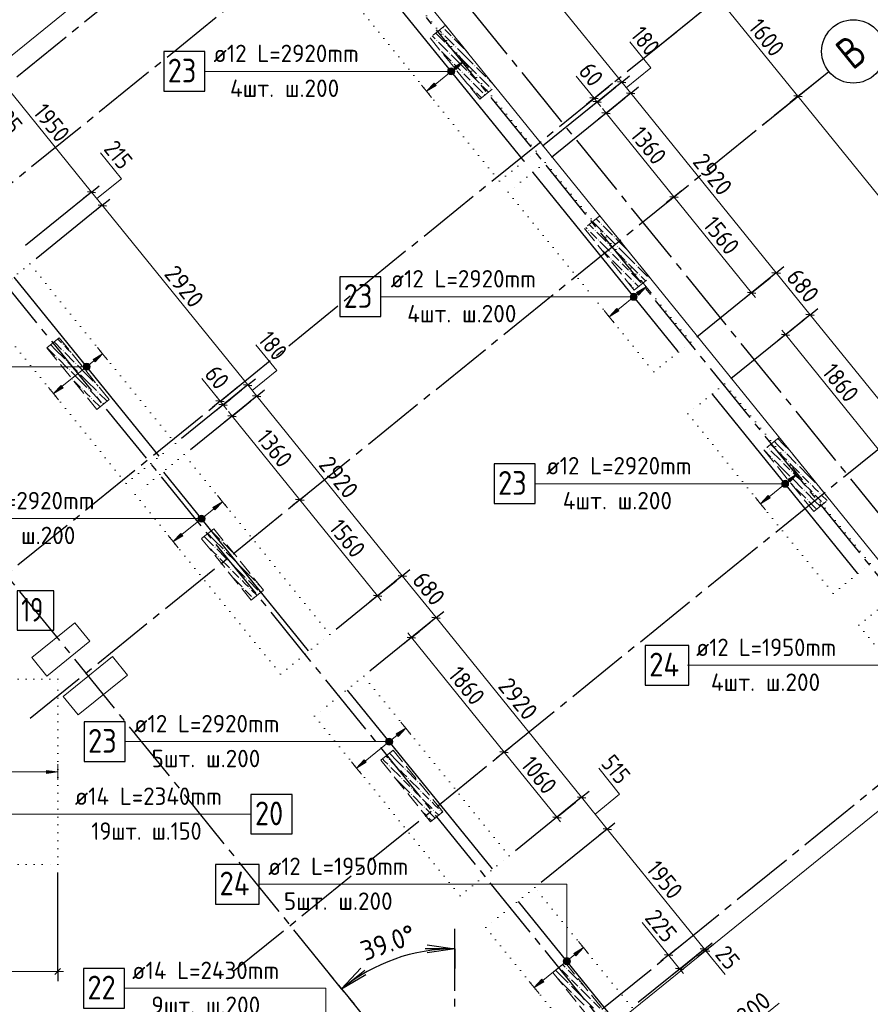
# Model space of a CAD drawing. Header units: millimetres. Extents: x 0 to 42000, y -76 to 29700.
# Tile 14 of 16: x 24779 to 35522, y 11048 to 23482. Entities that reach past the tile are written whole.
import ezdxf

# ---------------------------------------------------------------- set-up
doc = ezdxf.new("R2010")
doc.units = ezdxf.units.MM
for name, pattern in [('______2', [270, 200, -70]), ('______5', [1100, 800, -100, 100, -100]), ('______9', [100, 0, -100])]:
    doc.linetypes.add(name, pattern=pattern)
for name, color, linetype, lineweight in [('Standard', 7, 'Continuous', 25), ('ЖБ Перекрытие верхний уровень', 7, 'Continuous', 18), ('Позиционная метка номер позиции', 7, 'Continuous', 13), ('Размерная линия_ общее', 7, 'Continuous', 13)]:
    doc.layers.add(name, color=color, linetype=linetype, lineweight=lineweight)
doc.layers.add('ЖБ Пилон', color=7, linetype='______2', lineweight=13, true_color=0xa0a0a0)
doc.layers.add('Оси', color=7, linetype='______5', lineweight=13, true_color=0x656565)
doc.styles.add('ISOCPEUR', font='txt')

msp = doc.modelspace()

# ---------------------------------------------------------------- hatches: boundary and pattern name
at = {"linetype": 'Continuous', "lineweight": 13, "transparency": 33554687}
for points in [[(30288, 22851), (30384, 22955), (30263, 22882)], [(32593, 20005), (32689, 20109), (32568, 20036)], [(25730, 19160), (25826, 19263), (25705, 19191)], [(34505, 17644), (34601, 17748), (34480, 17675)], [(27243, 17292), (27339, 17395), (27218, 17323)], [(29559, 14431), (29655, 14535), (29534, 14462)], [(25119, 13962), (25259, 13982), (25119, 14002)], [(31803, 11660), (31899, 11764), (31778, 11691)]]:
    msp.add_hatch(color=7, dxfattribs=at).paths.add_polyline_path(points)
for points in [[(30039, 22650), (29918, 22577), (30014, 22681)], [(32344, 19804), (32223, 19731), (32319, 19835)], [(25326, 18833), (25204, 18760), (25301, 18864)], [(34256, 17443), (34135, 17370), (34231, 17474)], [(26839, 16964), (26717, 16892), (26813, 16995)], [(29155, 14104), (29034, 14031), (29130, 14135)], [(31399, 11333), (31277, 11260), (31374, 11364)]]:
    msp.add_hatch(color=7, dxfattribs=at).paths.add_polyline_path(points, flags=16)
at = {"layer": 'ЖБ Пилон', "linetype": 'Continuous', "lineweight": 18, "transparency": 33554687}
for points in [[(30120, 23379), (30127, 23386), (30133, 23379), (30127, 23373)], [(30120, 23299), (30127, 23306), (30133, 23299), (30127, 23293)], [(30240, 23259), (30247, 23266), (30253, 23259), (30247, 23253)], [(30040, 23219), (30047, 23226), (30053, 23219), (30047, 23213)], [(30160, 23179), (30167, 23186), (30173, 23179), (30167, 23173)], [(30280, 23139), (30287, 23146), (30293, 23139), (30287, 23133)], [(30084, 23103), (30087, 23106), (30093, 23099), (30090, 23095)], [(30200, 23059), (30207, 23066), (30213, 23059), (30207, 23053)], [(30320, 23019), (30327, 23026), (30333, 23019), (30327, 23013)], [(30400, 23099), (30405, 23104), (30411, 23096), (30407, 23093)], [(30240, 22939), (30247, 22946), (30253, 22939), (30247, 22933)], [(30520, 22899), (30527, 22906), (30533, 22899), (30527, 22893)], [(30360, 22819), (30367, 22826), (30373, 22819), (30367, 22813)], [(30440, 22819), (30447, 22826), (30453, 22819), (30447, 22813)], [(30560, 22779), (30567, 22786), (30573, 22779), (30567, 22773)], [(30406, 22705), (30407, 22706), (30413, 22699), (30412, 22698)], [(30480, 22699), (30487, 22706), (30493, 22699), (30487, 22693)], [(30600, 22659), (30607, 22666), (30613, 22659), (30607, 22653)], [(30680, 22739), (30687, 22746), (30693, 22739), (30687, 22733)], [(30520, 22579), (30527, 22586), (30533, 22579), (30527, 22573)], [(30640, 22539), (30647, 22546), (30653, 22539), (30647, 22533)], [(30720, 22619), (30727, 22626), (30733, 22619), (30727, 22613)], [(32120, 20979), (32123, 20982), (32129, 20975), (32127, 20973)], [(32120, 20899), (32127, 20906), (32133, 20899), (32127, 20893)], [(31960, 20819), (31967, 20826), (31973, 20819), (31967, 20813)], [(32040, 20819), (32047, 20826), (32053, 20819), (32047, 20813)], [(32160, 20779), (32167, 20786), (32173, 20779), (32167, 20773)], [(32080, 20699), (32087, 20706), (32093, 20699), (32087, 20693)], [(32200, 20659), (32207, 20666), (32213, 20659), (32207, 20653)], [(32280, 20739), (32287, 20746), (32293, 20739), (32287, 20733)], [(32124, 20583), (32127, 20586), (32133, 20579), (32130, 20576)], [(32240, 20539), (32247, 20546), (32253, 20539), (32247, 20533)], [(32320, 20619), (32327, 20626), (32333, 20619), (32327, 20613)], [(32240, 20459), (32247, 20466), (32253, 20459), (32247, 20453)], [(32360, 20419), (32367, 20426), (32373, 20419), (32367, 20413)], [(32440, 20419), (32447, 20426), (32453, 20419), (32447, 20413)], [(32400, 20299), (32407, 20306), (32413, 20299), (32407, 20293)], [(32480, 20299), (32487, 20306), (32493, 20299), (32487, 20293)], [(32560, 20379), (32567, 20386), (32573, 20379), (32567, 20373)], [(32520, 20179), (32527, 20186), (32533, 20179), (32527, 20173)], [(32600, 20259), (32607, 20266), (32613, 20259), (32607, 20253)], [(32720, 20219), (32727, 20226), (32731, 20222), (32724, 20216)], [(32520, 20099), (32527, 20106), (32533, 20099), (32527, 20093)], [(25320, 19379), (25327, 19386), (25333, 19379), (25327, 19373)], [(25320, 19299), (25327, 19306), (25333, 19299), (25327, 19293)], [(25240, 19219), (25247, 19226), (25253, 19219), (25247, 19213)], [(25360, 19179), (25367, 19186), (25373, 19179), (25367, 19173)], [(25440, 19259), (25442, 19261), (25448, 19254), (25447, 19253)], [(25400, 19059), (25407, 19066), (25413, 19059), (25407, 19053)], [(25480, 19139), (25487, 19146), (25493, 19139), (25487, 19133)], [(25520, 19019), (25527, 19026), (25533, 19019), (25527, 19013)], [(25443, 18942), (25447, 18946), (25453, 18939), (25449, 18935)], [(25720, 18899), (25727, 18906), (25733, 18899), (25727, 18893)], [(25560, 18819), (25567, 18826), (25573, 18819), (25567, 18813)], [(25640, 18819), (25647, 18826), (25653, 18819), (25647, 18813)], [(25760, 18779), (25767, 18786), (25773, 18779), (25767, 18773)], [(25680, 18699), (25687, 18706), (25693, 18699), (25687, 18693)], [(25800, 18659), (25807, 18666), (25813, 18659), (25807, 18653)], [(34240, 18059), (34247, 18066), (34253, 18059), (34247, 18053)], [(34280, 17939), (34287, 17946), (34293, 17939), (34287, 17933)], [(34360, 18019), (34367, 18026), (34373, 18019), (34367, 18013)], [(34400, 17899), (34407, 17906), (34413, 17899), (34407, 17893)], [(34440, 18019), (34447, 18026), (34453, 18019), (34447, 18013)], [(34480, 17899), (34487, 17906), (34493, 17899), (34487, 17893)], [(34520, 17779), (34527, 17786), (34533, 17779), (34527, 17773)], [(34600, 17859), (34607, 17866), (34613, 17859), (34607, 17853)], [(34520, 17699), (34527, 17706), (34533, 17699), (34527, 17693)], [(34640, 17739), (34647, 17746), (34653, 17739), (34647, 17733)], [(34640, 17659), (34647, 17666), (34653, 17659), (34647, 17653)], [(34560, 17579), (34567, 17586), (34573, 17579), (34567, 17573)], [(34680, 17539), (34687, 17546), (34693, 17539), (34687, 17533)], [(34760, 17619), (34767, 17626), (34773, 17619), (34767, 17613)], [(34840, 17619), (34844, 17623), (34850, 17615), (34847, 17613)], [(34720, 17419), (34727, 17426), (34733, 17419), (34727, 17413)], [(34800, 17499), (34807, 17506), (34813, 17499), (34807, 17493)], [(34880, 17499), (34887, 17506), (34893, 17499), (34887, 17493)], [(34920, 17379), (34927, 17386), (34933, 17379), (34927, 17373)], [(27161, 16820), (27167, 16826), (27173, 16819), (27167, 16813)], [(27240, 16819), (27247, 16826), (27253, 16819), (27247, 16813)], [(27320, 16899), (27327, 16906), (27333, 16899), (27327, 16893)], [(27360, 16779), (27367, 16786), (27373, 16779), (27367, 16773)], [(27280, 16699), (27287, 16706), (27293, 16699), (27287, 16693)], [(27400, 16659), (27407, 16666), (27413, 16659), (27407, 16653)], [(27480, 16739), (27483, 16741), (27488, 16734), (27487, 16733)], [(27440, 16539), (27447, 16546), (27453, 16539), (27447, 16533)], [(27520, 16619), (27527, 16626), (27533, 16619), (27527, 16613)], [(27560, 16419), (27567, 16426), (27573, 16419), (27567, 16413)], [(27640, 16419), (27647, 16426), (27653, 16419), (27647, 16413)], [(27600, 16299), (27607, 16306), (27613, 16299), (27607, 16293)], [(27680, 16299), (27687, 16306), (27693, 16299), (27687, 16293)], [(27760, 16379), (27767, 16386), (27773, 16379), (27767, 16373)], [(27720, 16179), (27727, 16186), (27733, 16179), (27727, 16173)], [(27800, 16259), (27807, 16266), (27813, 16259), (27807, 16253)], [(29520, 14219), (29523, 14222), (29529, 14215), (29527, 14213)], [(29440, 14139), (29447, 14146), (29453, 14139), (29447, 14133)], [(29440, 14059), (29447, 14066), (29453, 14059), (29447, 14053)], [(29560, 14019), (29567, 14026), (29573, 14019), (29567, 14013)], [(29640, 14019), (29647, 14026), (29653, 14019), (29647, 14013)], [(29600, 13899), (29607, 13906), (29613, 13899), (29607, 13893)], [(29680, 13899), (29687, 13906), (29693, 13899), (29687, 13893)], [(29800, 13859), (29807, 13866), (29813, 13859), (29807, 13853)], [(29720, 13779), (29727, 13786), (29733, 13779), (29727, 13773)], [(29720, 13699), (29727, 13706), (29733, 13699), (29727, 13693)], [(29840, 13739), (29847, 13746), (29853, 13739), (29847, 13733)], [(29840, 13659), (29847, 13666), (29853, 13659), (29847, 13653)], [(29960, 13619), (29967, 13626), (29973, 13619), (29967, 13613)], [(29880, 13539), (29887, 13546), (29893, 13539), (29887, 13533)], [(30000, 13499), (30007, 13506), (30013, 13499), (30007, 13493)], [(30080, 13499), (30087, 13506), (30093, 13499), (30087, 13493)], [(29920, 13419), (29927, 13426), (29933, 13419), (29927, 13413)], [(31600, 11499), (31607, 11506), (31613, 11499), (31607, 11493)], [(31680, 11499), (31687, 11506), (31693, 11499), (31687, 11493)], [(31720, 11379), (31727, 11386), (31733, 11379), (31727, 11373)], [(31840, 11339), (31847, 11346), (31853, 11339), (31847, 11333)], [(31720, 11299), (31727, 11306), (31733, 11299), (31727, 11293)], [(31840, 11259), (31847, 11266), (31853, 11259), (31847, 11253)], [(31760, 11179), (31767, 11186), (31773, 11179), (31767, 11173)], [(31880, 11139), (31887, 11146), (31893, 11139), (31887, 11133)], [(32000, 11099), (32007, 11106), (32013, 11099), (32007, 11093)]]:
    msp.add_hatch(color=7, dxfattribs=at).paths.add_polyline_path(points, flags=16)
at = {"layer": 'Позиционная метка номер позиции', "linetype": 'Continuous', "lineweight": 13, "transparency": 33554687}
for points in [[(30190, 22806), (30190, 22851), (30184, 22829)], [(30206, 22790), (30206, 22868), (30190, 22851)], [(30206, 22790), (30190, 22851), (30190, 22806)], [(30229, 22784), (30229, 22874), (30206, 22868)], [(30229, 22784), (30206, 22868), (30206, 22790)], [(30251, 22790), (30251, 22868), (30229, 22874)], [(30251, 22790), (30229, 22874), (30229, 22784)], [(30267, 22806), (30267, 22851), (30251, 22868)], [(30267, 22806), (30251, 22868), (30251, 22790)], [(30267, 22851), (30267, 22806), (30274, 22829)], [(32511, 19944), (32511, 20022), (32495, 20005)], [(32533, 19938), (32533, 20028), (32511, 20022)], [(32533, 19938), (32511, 20022), (32511, 19944)], [(32556, 19944), (32556, 20022), (32533, 20028)], [(32556, 19944), (32533, 20028), (32533, 19938)], [(32572, 19960), (32572, 20005), (32556, 20022)], [(32572, 19960), (32556, 20022), (32556, 19944)], [(32495, 19960), (32495, 20005), (32488, 19983)], [(32511, 19944), (32495, 20005), (32495, 19960)], [(32572, 20005), (32572, 19960), (32578, 19983)], [(25585, 19077), (25585, 19122), (25579, 19100)], [(25602, 19061), (25602, 19139), (25585, 19122)], [(25602, 19061), (25585, 19122), (25585, 19077)], [(25624, 19055), (25624, 19145), (25602, 19139)], [(25624, 19055), (25602, 19139), (25602, 19061)], [(25647, 19061), (25647, 19139), (25624, 19145)], [(25647, 19061), (25624, 19145), (25624, 19055)], [(25663, 19077), (25663, 19122), (25647, 19139)], [(25663, 19077), (25647, 19139), (25647, 19061)], [(25663, 19122), (25663, 19077), (25669, 19100)], [(34423, 17583), (34423, 17661), (34407, 17645)], [(34445, 17577), (34445, 17667), (34423, 17661)], [(34445, 17577), (34423, 17661), (34423, 17583)], [(34468, 17583), (34468, 17661), (34445, 17667)], [(34468, 17583), (34445, 17667), (34445, 17577)], [(34484, 17600), (34484, 17645), (34468, 17661)], [(34484, 17600), (34468, 17661), (34468, 17583)], [(34407, 17600), (34407, 17645), (34400, 17622)], [(34423, 17583), (34407, 17645), (34407, 17600)], [(34484, 17645), (34484, 17600), (34490, 17622)], [(27036, 17159), (27036, 17204), (27030, 17181)], [(27052, 17143), (27052, 17220), (27036, 17204)], [(27052, 17143), (27036, 17204), (27036, 17159)], [(27075, 17136), (27075, 17226), (27052, 17220)], [(27075, 17136), (27052, 17220), (27052, 17143)], [(27097, 17143), (27097, 17220), (27075, 17226)], [(27097, 17143), (27075, 17226), (27075, 17136)], [(27113, 17159), (27113, 17204), (27097, 17220)], [(27113, 17159), (27097, 17220), (27097, 17143)], [(27113, 17204), (27113, 17159), (27120, 17181)], [(29407, 14342), (29407, 14387), (29400, 14365)], [(29423, 14326), (29423, 14404), (29407, 14387)], [(29423, 14326), (29407, 14387), (29407, 14342)], [(29445, 14320), (29445, 14410), (29423, 14404)], [(29445, 14320), (29423, 14404), (29423, 14326)], [(29468, 14326), (29468, 14404), (29445, 14410)], [(29468, 14326), (29445, 14410), (29445, 14320)], [(29484, 14342), (29484, 14387), (29468, 14404)], [(29484, 14342), (29468, 14404), (29468, 14326)], [(29484, 14387), (29484, 14342), (29490, 14365)], [(31644, 11594), (31734, 11594), (31728, 11616)], [(31644, 11594), (31728, 11616), (31651, 11616)], [(31651, 11571), (31734, 11594), (31644, 11594)], [(31651, 11616), (31728, 11616), (31712, 11633)], [(31651, 11616), (31712, 11633), (31667, 11633)], [(31651, 11571), (31728, 11571), (31734, 11594)], [(31667, 11555), (31728, 11571), (31651, 11571)], [(31667, 11633), (31712, 11633), (31689, 11639)], [(31667, 11555), (31712, 11555), (31728, 11571)], [(31712, 11555), (31667, 11555), (31689, 11549)]]:
    msp.add_hatch(color=7, dxfattribs=at).paths.add_polyline_path(points)

# ---------------------------------------------------------------- linework, layer by layer
at = {"color": 7, "linetype": 'Continuous', "lineweight": 25, "transparency": 33554687}
for p, q in [((31144, 21699), (29314, 23959)), ((33095, 19290), (31265, 21550)), ((26539, 17970), (24709, 20230)), ((35361, 16492), (33530, 18752)), ((28428, 15510), (26598, 17770)), ((30748, 12757), (28918, 15017)), ((32299, 10841), (31080, 12347))]:
    msp.add_line(p, q, dxfattribs=at)
at = {"color": 251, "linetype": 'Continuous', "lineweight": 13, "true_color": 0x494949, "transparency": 33554687}
for p, q in [((30384, 22955), (30321, 23033)), ((30384, 22955), (30263, 22882)), ((30263, 22882), (30288, 22851)), ((30288, 22851), (30384, 22955)), ((30384, 22955), (30447, 22877)), ((30384, 22955), (30384, 22955)), ((30027, 22665), (30275, 22867)), ((29918, 22577), (29855, 22655)), ((29918, 22577), (30014, 22681)), ((30039, 22650), (29918, 22577)), ((30014, 22681), (30039, 22650)), ((29918, 22577), (29981, 22499)), ((29918, 22577), (29918, 22577)), ((32689, 20109), (32626, 20187)), ((32332, 19819), (32580, 20021)), ((32689, 20109), (32568, 20036)), ((32568, 20036), (32593, 20005)), ((32593, 20005), (32689, 20109)), ((32689, 20109), (32752, 20031)), ((32689, 20109), (32689, 20109)), ((32223, 19731), (32160, 19809)), ((32223, 19731), (32319, 19835)), ((32344, 19804), (32223, 19731)), ((32319, 19835), (32344, 19804)), ((32223, 19731), (32286, 19654)), ((32223, 19731), (32223, 19731)), ((25826, 19263), (25763, 19341)), ((25313, 18848), (25717, 19175)), ((25826, 19263), (25705, 19191)), ((25705, 19191), (25730, 19160)), ((25730, 19160), (25826, 19263)), ((25826, 19263), (25889, 19186)), ((25826, 19263), (25826, 19263)), ((25204, 18760), (25141, 18838)), ((25204, 18760), (25301, 18864)), ((25326, 18833), (25204, 18760)), ((25301, 18864), (25326, 18833)), ((25204, 18760), (25267, 18682)), ((25204, 18760), (25204, 18760)), ((34601, 17748), (34538, 17826)), ((34243, 17458), (34492, 17660)), ((34601, 17748), (34480, 17675)), ((34480, 17675), (34505, 17644)), ((34505, 17644), (34601, 17748)), ((34601, 17748), (34664, 17670)), ((34601, 17748), (34601, 17748)), ((27339, 17395), (27276, 17473)), ((34135, 17370), (34072, 17448)), ((34135, 17370), (34231, 17474)), ((34256, 17443), (34135, 17370)), ((34231, 17474), (34256, 17443)), ((26826, 16980), (27230, 17307)), ((27339, 17395), (27218, 17323)), ((27218, 17323), (27243, 17292)), ((27243, 17292), (27339, 17395)), ((27339, 17395), (27402, 17317)), ((27339, 17395), (27339, 17395)), ((34135, 17370), (34198, 17293)), ((34135, 17370), (34135, 17370)), ((26717, 16892), (26654, 16969)), ((26717, 16892), (26813, 16995)), ((26839, 16964), (26717, 16892)), ((26813, 16995), (26839, 16964)), ((26717, 16892), (26780, 16814)), ((26717, 16892), (26717, 16892)), ((29655, 14535), (29592, 14613)), ((29142, 14120), (29546, 14447)), ((29655, 14535), (29534, 14462)), ((29534, 14462), (29559, 14431)), ((29559, 14431), (29655, 14535)), ((29655, 14535), (29718, 14457)), ((29655, 14535), (29655, 14535)), ((25259, 13982), (25259, 14082)), ((29034, 14031), (28971, 14109)), ((29034, 14031), (29130, 14135)), ((29155, 14104), (29034, 14031)), ((29130, 14135), (29155, 14104)), ((22699, 13982), (25119, 13982)), ((25259, 13982), (25119, 14002)), ((25119, 14002), (25119, 13962)), ((25119, 13962), (25259, 13982)), ((25259, 13982), (25259, 13882)), ((25259, 13982), (25259, 13982)), ((29034, 14031), (29096, 13954)), ((29034, 14031), (29034, 14031)), ((31899, 11764), (31836, 11842)), ((31899, 11764), (31778, 11691)), ((31778, 11691), (31803, 11660)), ((31803, 11660), (31899, 11764)), ((31899, 11764), (31962, 11686)), ((31899, 11764), (31899, 11764)), ((31386, 11349), (31790, 11676)), ((31277, 11260), (31215, 11338)), ((31277, 11260), (31374, 11364)), ((31399, 11333), (31277, 11260)), ((31374, 11364), (31399, 11333)), ((31277, 11260), (31340, 11183)), ((31277, 11260), (31277, 11260))]:
    msp.add_line(p, q, dxfattribs=at)
at = {"color": 7, "linetype": 'Continuous', "lineweight": 25, "transparency": 33554687}
for points in [[(26598, 22579), (27118, 22579), (27118, 23079), (26598, 23079), (26598, 22579)], [(28821, 19733), (29341, 19733), (29341, 20233), (28821, 20233), (28821, 19733)], [(30770, 17372), (31290, 17372), (31290, 17872), (30770, 17872), (30770, 17372)], [(24748, 15771), (25208, 15771), (25208, 16271), (24748, 16271), (24748, 15771)], [(32679, 15079), (33229, 15079), (33229, 15579), (32679, 15579), (32679, 15079)], [(25592, 14115), (26112, 14115), (26112, 14615), (25592, 14615), (25592, 14115)], [(27700, 13199), (28220, 13199), (28220, 13699), (27700, 13699), (27700, 13199)], [(27252, 12314), (27802, 12314), (27802, 12814), (27252, 12814), (27252, 12314)], [(25584, 11000), (26104, 11000), (26104, 11500), (25584, 11500), (25584, 11000)]]:
    msp.add_lwpolyline(points, dxfattribs=at)
at = {"layer": 'Standard', "color": 7, "linetype": 'Continuous', "lineweight": 18, "transparency": 33554687}
for p, q in [((19370, 18732), (28173, 25860)), ((28173, 25860), (37172, 14747)), ((25476, 15866), (24932, 15426)), ((25665, 15633), (25476, 15866)), ((25121, 15192), (25665, 15633)), ((24932, 15426), (25121, 15192)), ((25950, 15439), (25329, 14936)), ((26139, 15206), (25950, 15439)), ((25517, 14703), (26139, 15206)), ((25329, 14936), (25517, 14703)), ((37172, 14747), (30362, 9232))]:
    msp.add_line(p, q, dxfattribs=at)
at = {"layer": 'Standard', "color": 7, "linetype": '______9', "lineweight": 13, "transparency": 33554687}
for p, q in [((31303, 21820), (29465, 24089)), ((28999, 23712), (30837, 21443)), ((30837, 21443), (31303, 21820)), ((31417, 21680), (30950, 21303)), ((33254, 19411), (31417, 21680)), ((30950, 21303), (32788, 19033)), ((24907, 20398), (24286, 19895)), ((26745, 18129), (24907, 20398)), ((24286, 19895), (26123, 17625)), ((32788, 19033), (33254, 19411)), ((33682, 18883), (33216, 18505)), ((35520, 16613), (33682, 18883)), ((33216, 18505), (35053, 16236)), ((26123, 17625), (26745, 18129)), ((26858, 17989), (26236, 17486)), ((28696, 15720), (26858, 17989)), ((26236, 17486), (28074, 15216)), ((35053, 16236), (35520, 16613)), ((35844, 16213), (35377, 15835)), ((35377, 15835), (36605, 14320)), ((28074, 15216), (28696, 15720)), ((29124, 15191), (28502, 14688)), ((30961, 12922), (29124, 15191)), ((25259, 15152), (22559, 15152)), ((25259, 12812), (25259, 15152)), ((28502, 14688), (30340, 12419)), ((22559, 12812), (25259, 12812)), ((30340, 12419), (30961, 12922)), ((31286, 12522), (30664, 12018)), ((32513, 11006), (31286, 12522)), ((30664, 12018), (31891, 10503))]:
    msp.add_line(p, q, dxfattribs=at)
at = {"layer": 'ЖБ Перекрытие верхний уровень', "color": 7, "linetype": 'Continuous', "lineweight": 18, "transparency": 33554687}
for p, q in [((28173, 25860), (19370, 18732)), ((37172, 14747), (28173, 25860)), ((25476, 15866), (24932, 15426)), ((25665, 15633), (25476, 15866)), ((25121, 15192), (25665, 15633)), ((24932, 15426), (25121, 15192)), ((25950, 15439), (25329, 14936)), ((26139, 15206), (25950, 15439)), ((25517, 14703), (26139, 15206)), ((25329, 14936), (25517, 14703)), ((30362, 9232), (37172, 14747))]:
    msp.add_line(p, q, dxfattribs=at)
at = {"layer": 'ЖБ Пилон', "color": 253, "linetype": '______2', "lineweight": 13, "true_color": 0xa0a0a0, "transparency": 33554687}
for p, q in [((30155, 23412), (29961, 23254)), ((30785, 22635), (30155, 23412)), ((29961, 23254), (30590, 22477)), ((30590, 22477), (30785, 22635)), ((32106, 21003), (31912, 20845)), ((32736, 20226), (32106, 21003)), ((31912, 20845), (32541, 20068)), ((32541, 20068), (32736, 20226)), ((25279, 19463), (25123, 19337)), ((25908, 18686), (25279, 19463)), ((25123, 19337), (25753, 18560)), ((25753, 18560), (25908, 18686)), ((34372, 18205), (34178, 18048)), ((35001, 17428), (34372, 18205)), ((34178, 18048), (34807, 17270)), ((34807, 17270), (35001, 17428)), ((27230, 17054), (27074, 16928)), ((27859, 16277), (27230, 17054)), ((27074, 16928), (27703, 16151)), ((27703, 16151), (27859, 16277)), ((29495, 14256), (29340, 14130)), ((30124, 13479), (29495, 14256)), ((29340, 14130), (29969, 13353)), ((29969, 13353), (30124, 13479)), ((31666, 11575), (31511, 11449)), ((32296, 10798), (31666, 11575)), ((31511, 11449), (32140, 10672))]:
    msp.add_line(p, q, dxfattribs=at)
at = {"layer": 'ЖБ Пилон', "color": 9, "linetype": 'Continuous', "lineweight": 18, "true_color": 0xc7c7c7, "transparency": 33554687}
for p, q in [((29989, 23277), (30027, 23239)), ((30033, 23313), (30147, 23199)), ((30077, 23349), (30107, 23319)), ((30187, 23319), (30147, 23359)), ((30147, 23279), (30267, 23159)), ((30227, 23279), (30187, 23319)), ((30067, 23199), (30187, 23079)), ((30187, 23159), (30307, 23039)), ((30267, 23239), (30387, 23119)), ((30107, 23079), (30227, 22959)), ((30347, 22919), (30227, 23039)), ((30427, 22999), (30307, 23119)), ((30267, 22919), (30347, 22839)), ((30347, 22999), (30427, 22919)), ((30347, 22919), (30427, 22839)), ((30427, 22999), (30507, 22919)), ((30427, 22919), (30547, 22799)), ((30547, 22879), (30667, 22759)), ((30427, 22759), (30387, 22799)), ((30467, 22719), (30427, 22759)), ((30467, 22799), (30587, 22679)), ((30587, 22759), (30707, 22639)), ((30427, 22679), (30507, 22599)), ((30507, 22679), (30627, 22559)), ((30700, 22566), (30627, 22639)), ((30755, 22671), (30707, 22719)), ((30587, 22519), (30547, 22559)), ((30612, 22495), (30587, 22519)), ((31972, 20894), (32027, 20839)), ((32016, 20930), (32027, 20919)), ((32027, 20919), (32147, 20799)), ((32061, 20966), (32107, 20919)), ((32105, 21001), (32107, 20999)), ((31928, 20858), (31947, 20839)), ((32027, 20759), (31987, 20799)), ((32067, 20799), (32187, 20679)), ((32147, 20879), (32267, 20759)), ((32067, 20719), (32027, 20759)), ((32107, 20679), (32227, 20559)), ((32187, 20759), (32307, 20639)), ((32427, 20599), (32307, 20719)), ((32187, 20519), (32147, 20559)), ((32227, 20479), (32187, 20519)), ((32347, 20519), (32227, 20639)), ((32267, 20519), (32347, 20439)), ((32347, 20599), (32427, 20519)), ((32347, 20519), (32427, 20439)), ((32427, 20599), (32460, 20566)), ((32427, 20519), (32547, 20399)), ((32267, 20439), (32387, 20319)), ((32427, 20359), (32387, 20399)), ((32467, 20399), (32587, 20279)), ((32467, 20319), (32427, 20359)), ((32427, 20279), (32507, 20199)), ((32507, 20279), (32627, 20159)), ((32587, 20359), (32707, 20239)), ((32470, 20156), (32507, 20119)), ((32587, 20119), (32547, 20159)), ((32683, 20183), (32627, 20239)), ((32547, 20079), (32551, 20076)), ((32595, 20111), (32587, 20119)), ((25227, 19399), (25215, 19411)), ((25227, 19399), (25307, 19319)), ((25259, 19447), (25307, 19399)), ((25147, 19319), (25126, 19340)), ((25147, 19319), (25227, 19239)), ((25171, 19375), (25227, 19319)), ((25227, 19319), (25347, 19199)), ((25387, 19319), (25347, 19359)), ((25347, 19279), (25467, 19159)), ((25427, 19279), (25387, 19319)), ((25267, 19199), (25387, 19079)), ((25387, 19159), (25507, 19039)), ((25547, 18919), (25427, 19039)), ((25627, 18999), (25507, 19119)), ((25467, 18919), (25547, 18839)), ((25547, 18999), (25627, 18919)), ((25547, 18919), (25627, 18839)), ((25627, 18999), (25707, 18919)), ((25627, 18919), (25747, 18799)), ((25627, 18759), (25587, 18799)), ((25667, 18799), (25787, 18679)), ((25747, 18879), (25770, 18856)), ((25667, 18719), (25627, 18759)), ((25707, 18679), (25793, 18593)), ((25787, 18759), (25882, 18664)), ((25837, 18629), (25827, 18639)), ((34347, 18119), (34311, 18155)), ((34355, 18191), (34427, 18119)), ((34178, 18048), (34267, 17959)), ((34227, 18079), (34222, 18084)), ((34267, 18119), (34347, 18039)), ((34267, 18039), (34387, 17919)), ((34347, 18119), (34427, 18039)), ((34427, 18119), (34504, 18043)), ((34427, 17799), (34307, 17919)), ((34427, 17959), (34387, 17999)), ((34467, 17919), (34427, 17959)), ((34467, 17999), (34587, 17879)), ((34427, 17879), (34507, 17799)), ((34427, 17799), (34507, 17719)), ((34507, 17879), (34627, 17759)), ((34747, 17719), (34627, 17839)), ((34587, 17719), (34547, 17759)), ((34547, 17679), (34667, 17559)), ((34627, 17679), (34587, 17719)), ((34667, 17719), (34747, 17639)), ((34747, 17719), (34827, 17639)), ((34513, 17633), (34547, 17599)), ((34587, 17559), (34707, 17439)), ((34667, 17639), (34787, 17519)), ((34827, 17559), (34787, 17599)), ((34867, 17519), (34827, 17559)), ((34827, 17399), (34707, 17519)), ((34827, 17479), (34907, 17399)), ((34907, 17479), (34978, 17409)), ((34747, 17399), (34827, 17319)), ((34827, 17399), (34889, 17337)), ((34827, 17319), (34845, 17301)), ((27147, 16919), (27110, 16957)), ((27147, 16919), (27227, 16839)), ((27154, 16992), (27227, 16919)), ((27227, 16999), (27198, 17028)), ((27227, 16999), (27307, 16919)), ((27227, 16919), (27347, 16799)), ((27142, 16845), (27147, 16839)), ((27227, 16759), (27187, 16799)), ((27267, 16799), (27387, 16679)), ((27347, 16879), (27467, 16759)), ((27267, 16719), (27227, 16759)), ((27307, 16679), (27427, 16559)), ((27387, 16759), (27507, 16639)), ((27547, 16519), (27427, 16639)), ((27547, 16599), (27627, 16519)), ((27467, 16519), (27547, 16439)), ((27482, 16424), (27587, 16319)), ((27547, 16519), (27627, 16439)), ((27627, 16519), (27747, 16399)), ((27627, 16359), (27587, 16399)), ((27667, 16319), (27627, 16359)), ((27667, 16399), (27787, 16279)), ((27787, 16359), (27813, 16333)), ((27627, 16279), (27707, 16199)), ((27707, 16279), (27776, 16210)), ((29404, 14182), (29427, 14159)), ((29547, 14119), (29448, 14218)), ((29492, 14254), (29507, 14239)), ((29387, 14119), (29360, 14146)), ((29427, 14079), (29387, 14119)), ((29467, 14119), (29547, 14039)), ((29547, 14119), (29627, 14039)), ((29467, 14039), (29587, 13919)), ((29627, 13959), (29587, 13999)), ((29667, 13919), (29627, 13959)), ((29667, 13999), (29787, 13879)), ((29627, 13799), (29526, 13901)), ((29627, 13879), (29707, 13799)), ((29707, 13879), (29827, 13759)), ((29857, 13809), (29827, 13839)), ((29627, 13799), (29707, 13719)), ((29787, 13719), (29747, 13759)), ((29747, 13679), (29867, 13559)), ((29827, 13679), (29787, 13719)), ((29867, 13719), (29947, 13639)), ((29867, 13639), (29987, 13519)), ((30027, 13559), (29987, 13599)), ((30067, 13519), (30027, 13559)), ((29866, 13480), (29907, 13439)), ((30027, 13400), (29907, 13519)), ((30027, 13479), (30071, 13435)), ((30107, 13479), (30115, 13471)), ((29947, 13399), (29982, 13364)), ((31627, 11399), (31547, 11479)), ((31627, 11479), (31707, 11399)), ((31667, 11519), (31636, 11550)), ((31707, 11479), (31827, 11359)), ((31569, 11377), (31627, 11319)), ((31627, 11399), (31707, 11319)), ((31627, 11319), (31747, 11199)), ((31787, 11319), (31747, 11359)), ((31827, 11279), (31787, 11319)), ((31867, 11319), (31900, 11286)), ((31747, 11279), (31867, 11159)), ((31867, 11239), (31987, 11119)), ((31787, 11159), (31907, 11039)), ((32027, 10999), (31907, 11119)), ((32027, 11079), (32107, 10999))]:
    msp.add_line(p, q, dxfattribs=at)
at = {"layer": 'Оси', "color": 8, "linetype": '______5', "lineweight": -3, "transparency": 33554687}
for p, q in [((18759, 17916), (30968, 27803)), ((21510, 18857), (31598, 27025)), ((39241, 12788), (27863, 26839)), ((38852, 12473), (27474, 26524)), ((23902, 15904), (33989, 24072)), ((24909, 14660), (34996, 22829)), ((33995, 8540), (22617, 22591)), ((32208, 7093), (20829, 21143)), ((27489, 11474), (37576, 19642)), ((29566, 8909), (39653, 17078)), ((30273, 6819), (30273, 11750))]:
    msp.add_line(p, q, dxfattribs=at)
at = {"layer": 'Оси', "color": 7, "linetype": 'Continuous', "lineweight": 25, "transparency": 33554687}
for p, q in [((32823, 23128), (33989, 24072)), ((34164, 22155), (34996, 22829))]:
    msp.add_line(p, q, dxfattribs=at)
msp.add_circle((35307, 23081), 400, dxfattribs=at)
at = {"layer": 'Позиционная метка номер позиции', "color": 7, "linetype": 'Continuous', "lineweight": 13, "transparency": 33554687}
for p, q in [((30229, 22829), (27118, 22829)), ((30184, 22829), (30184, 22829)), ((30229, 22874), (30229, 22874)), ((30229, 22784), (30229, 22784)), ((30274, 22829), (30274, 22829)), ((32533, 20028), (32533, 20028)), ((32533, 19983), (29341, 19983)), ((32488, 19983), (32488, 19983)), ((32533, 19938), (32533, 19938)), ((32578, 19983), (32578, 19983)), ((25624, 19100), (22579, 19100)), ((25579, 19100), (25579, 19100)), ((25624, 19145), (25624, 19145)), ((25624, 19055), (25624, 19055)), ((25669, 19100), (25669, 19100)), ((34445, 17667), (34445, 17667)), ((34445, 17622), (31290, 17622)), ((34400, 17622), (34400, 17622)), ((34445, 17577), (34445, 17577)), ((34490, 17622), (34490, 17622)), ((27075, 17181), (23781, 17181)), ((27030, 17181), (27030, 17181)), ((27075, 17226), (27075, 17226)), ((27120, 17181), (27120, 17181)), ((27075, 17136), (27075, 17136)), ((36302, 15329), (33214, 15329)), ((29445, 14365), (26112, 14365)), ((29400, 14365), (29400, 14365)), ((29445, 14410), (29445, 14410)), ((29445, 14320), (29445, 14320)), ((29490, 14365), (29490, 14365)), ((31644, 11594), (31644, 11594)), ((31689, 11639), (31689, 11639)), ((31734, 11594), (31734, 11594)), ((31689, 11549), (31689, 11549))]:
    msp.add_line(p, q, dxfattribs=at)
at = {"layer": 'Позиционная метка номер позиции', "color": 251, "linetype": 'Continuous', "lineweight": 13, "true_color": 0x656565, "transparency": 33554687}
for p, q in [((32034, 22489), (31807, 22769)), ((27310, 18664), (27077, 18951)), ((32974, 11669), (32640, 12081)), ((33442, 11727), (33688, 11423)), ((33220, 10132), (34371, 11064))]:
    msp.add_line(p, q, dxfattribs=at)
for points in [[(32440, 22623), (32751, 22875), (32486, 23201)], [(25752, 21222), (26063, 21474), (25799, 21801)], [(27716, 18798), (28027, 19050), (27762, 19376)], [(32046, 13451), (32356, 13703), (32092, 14029)]]:
    msp.add_lwpolyline(points, dxfattribs=at)
at = {"layer": 'Позиционная метка номер позиции', "color": 7, "linetype": 'Continuous', "lineweight": 13, "transparency": 33554687}
for points in [[(23909, 13982), (24242, 13649), (24242, 13449), (27697, 13449)], [(31689, 11594), (31689, 12564), (27795, 12564)], [(28979, 10114), (28645, 10447), (28645, 11250), (26104, 11250)]]:
    msp.add_lwpolyline(points, dxfattribs=at)
for centre in [(30229, 22829), (32533, 19983), (25624, 19100), (34445, 17622), (27075, 17181), (29445, 14365), (31689, 11594)]:
    msp.add_circle(centre, 45, dxfattribs=at)
at = {"layer": 'Размерная линия_ общее', "color": 251, "linetype": 'Continuous', "lineweight": 13, "true_color": 0x656565, "transparency": 33554687}
for p, q in [((30545, 24963), (32382, 22694)), ((24459, 22820), (25686, 21305)), ((32382, 22694), (32496, 22554)), ((32034, 22489), (31986, 22547)), ((32496, 22554), (34333, 20285)), ((32071, 22442), (32034, 22489)), ((32071, 22442), (32118, 22384)), ((32185, 22302), (32138, 22361)), ((32185, 22302), (33041, 21245)), ((25686, 21305), (25821, 21138)), ((25821, 21138), (27658, 18869)), ((33041, 21245), (34022, 20033)), ((34333, 20285), (34761, 19756)), ((34022, 20033), (34070, 19975)), ((34761, 19756), (36599, 17487)), ((34450, 19505), (34403, 19563)), ((34450, 19505), (35621, 18059)), ((27658, 18869), (27772, 18729)), ((27310, 18664), (27263, 18722)), ((27348, 18617), (27310, 18664)), ((27772, 18729), (29609, 16460)), ((27348, 18617), (27395, 18559)), ((27461, 18477), (27414, 18535)), ((27461, 18477), (28317, 17420)), ((28317, 17420), (29299, 16208)), ((29609, 16460), (30037, 15931)), ((29299, 16208), (29346, 16149)), ((30037, 15931), (31875, 13662)), ((29726, 15679), (29679, 15738)), ((29726, 15679), (30897, 14234)), ((30897, 14234), (31564, 13410)), ((31875, 13662), (32199, 13261)), ((31564, 13410), (31611, 13352)), ((32199, 13261), (33426, 11746)), ((32974, 11669), (32927, 11728)), ((33426, 11746), (33442, 11727)), ((33442, 11727), (33489, 11668)), ((33115, 11494), (32974, 11669)), ((22559, 11464), (25259, 11464)), ((25259, 11464), (25334, 11464)), ((33115, 11494), (33163, 11436))]:
    msp.add_line(p, q, dxfattribs=at)
at = {"layer": 'Размерная линия_ общее', "color": 7, "linetype": 'Continuous', "lineweight": 13, "transparency": 33554687}
for p, q in [((34607, 22514), (33600, 23758)), ((37188, 19328), (34607, 22514))]:
    msp.add_line(p, q, dxfattribs=at)
at = {"layer": 'Размерная линия_ общее', "color": 251, "linetype": 'Continuous', "lineweight": -3, "true_color": 0x656565, "transparency": 33554687}
for p, q in [((32382, 22694), (32479, 22773)), ((32382, 22694), (31381, 21883)), ((32034, 22489), (32267, 22678)), ((32071, 22442), (32304, 22631)), ((32382, 22694), (32285, 22615)), ((32496, 22554), (32593, 22633)), ((32496, 22554), (31494, 21743)), ((32034, 22489), (32131, 22567)), ((32071, 22442), (32168, 22521)), ((32496, 22554), (32398, 22475)), ((32034, 22489), (31937, 22410)), ((32071, 22442), (31974, 22364)), ((32185, 22302), (32418, 22491)), ((32185, 22302), (32282, 22381)), ((32185, 22302), (32088, 22224)), ((25686, 21305), (24854, 20632)), ((25686, 21305), (25589, 21226)), ((25686, 21305), (25783, 21384)), ((33041, 21245), (33138, 21324)), ((25821, 21138), (24985, 20461)), ((25821, 21138), (25724, 21059)), ((25821, 21138), (25918, 21217)), ((33041, 21245), (32943, 21167)), ((33041, 21245), (33041, 21245)), ((34333, 20285), (33332, 19474)), ((34333, 20285), (34236, 20206)), ((34333, 20285), (34430, 20363)), ((34022, 20033), (34255, 20222)), ((34022, 20033), (33925, 19954)), ((34022, 20033), (34119, 20112)), ((34761, 19756), (34858, 19835)), ((34761, 19756), (33760, 18945)), ((34450, 19505), (34683, 19693)), ((34761, 19756), (34664, 19678)), ((34450, 19505), (34547, 19583)), ((34450, 19505), (34353, 19426)), ((27658, 18869), (27756, 18947)), ((27658, 18869), (26823, 18192)), ((27310, 18664), (27543, 18852)), ((27348, 18617), (27581, 18806)), ((27658, 18869), (27561, 18790)), ((27772, 18729), (27869, 18807)), ((27772, 18729), (26936, 18052)), ((27310, 18664), (27213, 18585)), ((27310, 18664), (27407, 18742)), ((27348, 18617), (27445, 18696)), ((27461, 18477), (27694, 18666)), ((27772, 18729), (27675, 18650)), ((27348, 18617), (27250, 18538)), ((27461, 18477), (27558, 18556)), ((27461, 18477), (27364, 18398)), ((28317, 17420), (28220, 17341)), ((28317, 17420), (28265, 17378)), ((28317, 17420), (28414, 17499)), ((29609, 16460), (29707, 16538)), ((29609, 16460), (28774, 15783)), ((29609, 16460), (29512, 16381)), ((29299, 16208), (29532, 16397)), ((29299, 16208), (29201, 16129)), ((29299, 16208), (29396, 16286)), ((30037, 15931), (29201, 15254)), ((30037, 15931), (29940, 15852)), ((30037, 15931), (30134, 16010)), ((29726, 15679), (29960, 15868)), ((29726, 15679), (29629, 15601)), ((29726, 15679), (29824, 15758)), ((30897, 14234), (30994, 14312)), ((30897, 14234), (30800, 14155)), ((30897, 14234), (30884, 14223)), ((31875, 13662), (31972, 13740)), ((31875, 13662), (31039, 12985)), ((31564, 13410), (31797, 13599)), ((31875, 13662), (31778, 13583)), ((31564, 13410), (31661, 13489)), ((31564, 13410), (31467, 13331)), ((32199, 13261), (32296, 13340)), ((32199, 13261), (31363, 12585)), ((32199, 13261), (32102, 13183)), ((25259, 11464), (25259, 12712)), ((32974, 11669), (33207, 11858)), ((33426, 11746), (33523, 11825)), ((33426, 11746), (32590, 11069)), ((32974, 11669), (33071, 11748)), ((33426, 11746), (33329, 11667)), ((33442, 11727), (33345, 11648)), ((33442, 11727), (33539, 11805)), ((33442, 11727), (33442, 11727)), ((25259, 11464), (25259, 11589)), ((32974, 11669), (32877, 11591)), ((33115, 11494), (33349, 11683)), ((33115, 11494), (33213, 11573)), ((25259, 11464), (25259, 11339)), ((33115, 11494), (33018, 11416))]:
    msp.add_line(p, q, dxfattribs=at)
at = {"layer": 'Размерная линия_ общее', "color": 251, "linetype": 'Continuous', "lineweight": 25, "true_color": 0x656565, "transparency": 33554687}
for p, q in [((32329, 22700), (32435, 22689)), ((32443, 22560), (32548, 22548)), ((32086, 22483), (31981, 22494)), ((32124, 22437), (32019, 22448)), ((32132, 22308), (32237, 22297)), ((25633, 21310), (25738, 21299)), ((25768, 21143), (25874, 21132)), ((32988, 21251), (33093, 21240)), ((34280, 20290), (34386, 20279)), ((33970, 20039), (34075, 20027)), ((34708, 19762), (34814, 19751)), ((34398, 19510), (34503, 19499)), ((27606, 18874), (27711, 18863)), ((27363, 18658), (27257, 18669)), ((27719, 18734), (27825, 18723)), ((27400, 18611), (27295, 18622)), ((27408, 18483), (27514, 18472)), ((28264, 17426), (28370, 17415)), ((29557, 16465), (29662, 16454)), ((29246, 16213), (29351, 16202)), ((29985, 15937), (30090, 15926)), ((29674, 15685), (29779, 15674)), ((30844, 14239), (30950, 14228)), ((31822, 13667), (31928, 13656)), ((31511, 13416), (31617, 13405)), ((32146, 13267), (32252, 13256)), ((33374, 11751), (33479, 11740)), ((33389, 11732), (33495, 11721)), ((33026, 11664), (32921, 11675)), ((25221, 11426), (25296, 11501)), ((33168, 11489), (33063, 11500))]:
    msp.add_line(p, q, dxfattribs=at)
at = {"layer": 'Размерная линия_ общее', "color": 253, "linetype": 'Continuous', "lineweight": -3, "true_color": 0xa0a0a0, "transparency": 33554687}
for q in [(34510, 22435), (34704, 22593)]:
    msp.add_line((34607, 22514), q, dxfattribs=at)
at = {"layer": 'Размерная линия_ общее', "color": 7, "linetype": 'Continuous', "lineweight": 25, "transparency": 33554687}
for p, q in [((34660, 22509), (34555, 22520)), ((30273, 11750), (30273, 12000)), ((30273, 11750), (29898, 11750)), ((29923, 11800), (30273, 11750)), ((30273, 11750), (29923, 11700)), ((30273, 11750), (30273, 11750)), ((30273, 11750), (30273, 11500)), ((28845, 11245), (28688, 11439)), ((29086, 11504), (28845, 11245)), ((28845, 11245), (29137, 11481)), ((28845, 11245), (29149, 11426)), ((28845, 11245), (28845, 11245)), ((28845, 11245), (29003, 11050))]:
    msp.add_line(p, q, dxfattribs=at)
at = {"layer": 'Размерная линия_ общее', "color": 253, "linetype": 'Continuous', "lineweight": -3, "true_color": 0xa0a0a0, "transparency": 33554687}
msp.add_lwpolyline([(34607, 22514), (34621, 22525), (34621, 22525), (34621, 22525), (34621, 22525), (34621, 22525), (34621, 22525), (34840, 22703)], dxfattribs=at)
at = {"layer": 'Размерная линия_ общее', "color": 7, "linetype": 'Continuous', "lineweight": 25, "transparency": 33554687}
msp.add_arc((30273, 9482), 2268, 90, 129, dxfattribs=at)

# ---------------------------------------------------------------- texts
at = {"color": 7, "linetype": 'Continuous', "lineweight": 13, "transparency": 33554687, "attachment_point": 7, "style": 'ISOCPEUR'}
for s, insert, char_height, width in [('\\W0.96;ø12 L=2920mm ', (27226, 22946), 220, 2150.52), ('\\W0.87;23', (26648, 22689), 300, 550.82), ('\\W0.97;4шт. ш.200 ', (27435, 22506), 220, 1734.41), ('\\W0.96;ø12 L=2920mm ', (29464, 20100), 220, 2150.52), ('\\W0.87;23', (28871, 19843), 300, 550.81), ('\\W0.97;4шт. ш.200 ', (29673, 19660), 220, 1734.41), ('\\W0.96;ø12 L=2920mm ', (31429, 17739), 220, 2150.52), ('\\W0.87;23', (30820, 17482), 300, 550.8), ('\\W0.96;ø12 L=2920mm ', (23888, 17299), 220, 2150.52), ('\\W0.97;4шт. ш.200 ', (31638, 17299), 220, 1734.41), ('\\W0.97;5шт. ш.200 ', (24108, 16859), 220, 1712.33), ('\\W0.75;19', (24798, 15881), 300, 472.29), ('\\W0.94;ø12 L=1950mm ', (33322, 15446), 220, 2104.38), ('\\W0.88;24', (32729, 15189), 300, 581.99), ('\\W0.97;4шт. ш.200 ', (33509, 15006), 220, 1734.41), ('\\W0.96;ø12 L=2920mm ', (26224, 14482), 220, 2150.52), ('\\W0.87;23', (25642, 14225), 300, 550.81), ('\\W0.97;5шт. ш.200 ', (26444, 14042), 220, 1712.32), ('\\W0.96;ø14 L=2340mm ', (25475, 13566), 220, 2194.71), ('\\W0.87;20', (27750, 13309), 300, 550.8), ('\\W0.93;19шт. ш.150 ', (25684, 13126), 220, 1773.35), ('\\W0.94;ø12 L=1950mm ', (27917, 12681), 220, 2104.38), ('\\W0.88;24', (27302, 12424), 300, 581.99), ('\\W0.97;5шт. ш.200 ', (28115, 12241), 220, 1712.33), ('\\W0.96;ø14 L=2430mm ', (26199, 11367), 220, 2194.7), ('\\W0.87;22', (25634, 11110), 300, 550.8), ('\\W0.97;9шт. ш.200 ', (26441, 10927), 220, 1712.33)]:
    msp.add_mtext(s, dxfattribs=dict(at, insert=insert, char_height=char_height, width=width))
at = {"layer": 'Оси', "color": 7, "linetype": 'Continuous', "lineweight": 35, "transparency": 33554687, "insert": (35300, 22835), "char_height": 400, "width": 479.77, "attachment_point": 7, "rotation": 39, "style": 'ISOCPEUR'}
msp.add_mtext('\\W0.80;В', dxfattribs=at)
at = {"layer": 'Размерная линия_ общее', "color": 251, "linetype": 'Continuous', "lineweight": 25, "true_color": 0x656565, "transparency": 33554687, "char_height": 220, "attachment_point": 7, "style": 'ISOCPEUR'}
for s, insert, width, rotation in [('\\W0.83;180', (32484, 23283), 508.57, 309), ('\\W0.87;60', (31825, 22826), 403.93, 309), ('\\W0.91;225', (24396, 22342), 561.99, 309), ('\\W0.87;1950', (24938, 22308), 666.91, 309), ('\\W0.87;1360', (32478, 22019), 666.9, 309), ('\\W0.83;215', (25829, 21843), 508.57, 309), ('\\W0.93;2920', (33266, 21682), 718.1, 309), ('\\W0.87;1560', (33397, 20884), 666.91, 309), ('\\W0.93;2920', (26592, 20266), 718.09, 309), ('\\W0.91;680', (34448, 20223), 561.99, 309), ('\\W0.83;180', (27779, 19434), 508.57, 309), ('\\W0.87;60', (27101, 19001), 403.92, 309), ('\\W0.87;1860', (34901, 19027), 666.9, 309), ('\\W0.87;1360', (27755, 18194), 666.9, 309), ('\\W0.93;2920', (28543, 17856), 718.09, 309), ('\\W0.87;1560', (28673, 17059), 666.9, 309), ('\\W0.91;680', (29724, 16398), 561.99, 309), ('\\W0.87;1860', (30178, 15202), 666.9, 309), ('\\W0.93;2920', (30808, 15059), 718.09, 309), ('\\W0.83;515', (32111, 14085), 508.57, 309), ('\\W0.87;1060', (31096, 14067), 666.9, 309), ('\\W0.87;1950', (32679, 12749), 666.91, 309), ('\\W0.91;225', (32662, 12134), 561.98, 309), ('\\W0.87;25', (33549, 11674), 403.94, 309), ('\\W0.97;4х200=800', (33264, 10225), 1513.52, 39)]:
    msp.add_mtext(s, dxfattribs=dict(at, insert=insert, width=width, rotation=rotation))
at = {"layer": 'Размерная линия_ общее', "color": 7, "linetype": 'Continuous', "lineweight": 25, "transparency": 33554687, "attachment_point": 7, "style": 'ISOCPEUR'}
for s, insert, char_height, width, rotation in [('\\W0.87;1600', (33970, 23381), 220, 666.9, 309), ('\\W0.94;39.0%%d', (29141, 11593), 250, 866.66, 19.5)]:
    msp.add_mtext(s, dxfattribs=dict(at, insert=insert, char_height=char_height, width=width, rotation=rotation))

doc.saveas('drawing.dxf')
